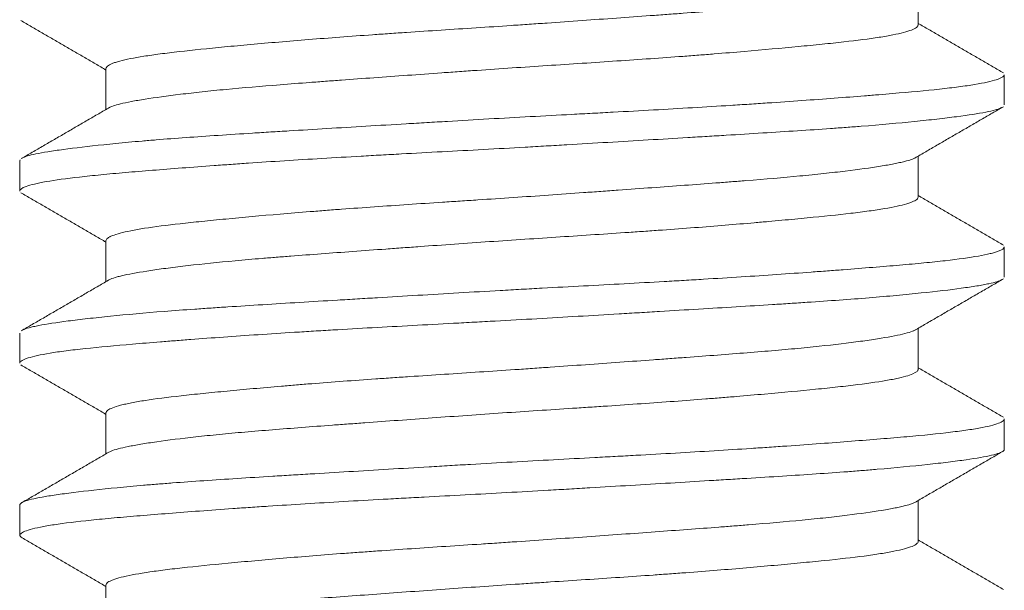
# Model space of a CAD drawing. Header units: millimetres. Extents: x 25 to 1460, y 35 to 806.
# Tile 39 of 46: x 851.77 to 855.77, y 440.36 to 442.68. Entities that reach past the tile are written whole.
import ezdxf

# ---------------------------------------------------------------- set-up
doc = ezdxf.new("R2010")
doc.units = ezdxf.units.MM
doc.layers.add('1', color=7, linetype='Continuous', true_color=0xffffff)

msp = doc.modelspace()

# ---------------------------------------------------------------- linework, layer by layer
at = {"layer": '1', "color": 155, "linetype": 'Continuous', "lineweight": 18}
for p, q in [((855.4177, 442.6561), (855.4177, 442.8228)), ((852.1177, 442.4794), (852.1177, 442.3125)), ((855.7677, 442.3317), (855.7677, 442.4538)), ((855.4177, 441.9558), (855.4177, 442.1228)), ((851.7677, 442.1037), (851.7685, 442.1074)), ((851.7677, 442.1041), (851.7677, 441.9814)), ((852.1177, 441.7794), (852.1177, 441.6125)), ((855.7677, 441.6313), (855.7677, 441.7536)), ((851.7677, 441.4037), (851.7677, 441.2817)), ((855.4177, 441.2563), (855.4177, 441.4228)), ((852.1177, 441.0791), (852.1177, 440.9125)), ((855.7677, 440.9316), (855.7677, 441.0542)), ((855.4177, 440.5558), (855.4177, 440.7228)), ((851.7677, 440.7038), (851.7677, 440.5811)), ((852.1177, 440.3795), (852.1177, 440.2125))]:
    msp.add_line(p, q, dxfattribs=at)
for points, knots in [([(855.4069, 442.8165), (855.403, 442.8143), (855.3981, 442.8121), (855.3878, 442.8083), (855.383, 442.8067), (855.3724, 442.8036), (855.3666, 442.802), (855.3353, 442.7942), (855.3024, 442.7879), (855.2415, 442.7781), (855.2192, 442.7748), (855.1828, 442.7698), (855.1702, 442.7681), (855.1442, 442.7648), (855.1309, 442.7631), (855.0619, 442.7547), (855.0004, 442.748), (854.8986, 442.7383), (854.8631, 442.7351), (854.7888, 442.7288), (854.7505, 442.7257), (854.6326, 442.7163), (854.5499, 442.7101), (854.4411, 442.7021), (854.4191, 442.7004), (854.3746, 442.6972), (854.352, 442.6955), (854.2838, 442.6906), (854.238, 442.6872), (854.0993, 442.6772), (854.0052, 442.6705), (853.8857, 442.6621), (853.8617, 442.6604), (853.8135, 442.6571), (853.7892, 442.6555), (853.7168, 442.6506), (853.6689, 442.6474), (853.526, 442.638), (853.4319, 442.6319), (853.3159, 442.6241), (853.2928, 442.6225), (853.2467, 442.6193), (853.2237, 442.6177), (853.1559, 442.6129), (853.1116, 442.6097), (852.9818, 442.6), (852.899, 442.5933), (852.7809, 442.5832), (852.7424, 442.5798), (852.6687, 442.5732), (852.6335, 442.5699), (852.5323, 442.5602), (852.4708, 442.554), (852.4018, 442.5461), (852.3883, 442.5446), (852.3624, 442.5414), (852.3499, 442.5398), (852.3139, 442.5351), (852.2919, 442.5319), (852.2314, 442.5223), (852.1987, 442.5158), (852.1675, 442.5074), (852.1618, 442.5057), (852.1514, 442.5023), (852.1467, 442.5006), (852.1343, 442.4956), (852.1281, 442.4922), (852.1196, 442.4854), (852.1176, 442.482), (852.1177, 442.4786)], [0, 0, 0, 0, 0.020488, 0.020488, 0.034876, 0.034876, 0.049263, 0.049263, 0.106814, 0.106814, 0.135589, 0.135589, 0.149977, 0.149977, 0.164365, 0.164365, 0.221915, 0.221915, 0.250691, 0.250691, 0.279466, 0.279466, 0.337017, 0.337017, 0.351404, 0.351404, 0.365792, 0.365792, 0.394567, 0.394567, 0.452118, 0.452118, 0.466506, 0.466506, 0.480893, 0.480893, 0.509669, 0.509669, 0.567219, 0.567219, 0.581607, 0.581607, 0.595994, 0.595994, 0.62477, 0.62477, 0.68232, 0.68232, 0.711096, 0.711096, 0.739871, 0.739871, 0.797422, 0.797422, 0.811809, 0.811809, 0.826197, 0.826197, 0.854972, 0.854972, 0.912523, 0.912523, 0.926911, 0.926911, 0.941298, 0.941298, 0.970074, 0.970074, 1, 1, 1, 1]), ([(852.1283, 442.3186), (852.138, 442.3242), (852.1542, 442.3297), (852.1894, 442.3384), (852.204, 442.3415), (852.229, 442.3463), (852.2379, 442.3479), (852.2566, 442.3511), (852.2664, 442.3527), (852.3176, 442.3609), (852.3657, 442.3675), (852.4481, 442.3775), (852.4773, 442.3808), (852.5238, 442.3858), (852.5398, 442.3875), (852.5725, 442.3908), (852.5891, 442.3924), (852.674, 442.4005), (852.7471, 442.4066), (852.8644, 442.4159), (852.9048, 442.4191), (852.9673, 442.4238), (852.9885, 442.4254), (853.0312, 442.4286), (853.0527, 442.4302), (853.1611, 442.4382), (853.2505, 442.4446), (853.3886, 442.4546), (853.4353, 442.458), (853.5064, 442.4631), (853.5303, 442.4648), (853.5778, 442.4681), (853.6016, 442.4698), (853.7204, 442.4781), (853.8155, 442.4845), (853.958, 442.4939), (854.0056, 442.497), (854.1005, 442.5033), (854.1473, 442.5064), (854.2856, 442.5157), (854.375, 442.522), (854.4832, 442.53), (854.5047, 442.5317), (854.5473, 442.535), (854.5684, 442.5366), (854.6311, 442.5416), (854.6715, 442.545), (854.7888, 442.555), (854.8618, 442.5616), (854.9466, 442.5697), (854.9632, 442.5713), (854.9958, 442.5745), (855.0118, 442.5761), (855.0584, 442.5808), (855.0877, 442.584), (855.1701, 442.5933), (855.2181, 442.5994), (855.2693, 442.6074), (855.2791, 442.609), (855.2977, 442.6123), (855.3066, 442.6139), (855.3316, 442.6188), (855.3462, 442.6221), (855.384, 442.6321), (855.4012, 442.6388), (855.4126, 442.6472), (855.4143, 442.6488), (855.4168, 442.6522), (855.4175, 442.6538), (855.4177, 442.6555), (855.4177, 442.6556), (855.4177, 442.6557)], [0, 0, 0, 0, 0.051471, 0.051471, 0.080193, 0.080193, 0.094554, 0.094554, 0.108915, 0.108915, 0.16636, 0.16636, 0.195083, 0.195083, 0.209444, 0.209444, 0.223805, 0.223805, 0.28125, 0.28125, 0.309972, 0.309972, 0.324334, 0.324334, 0.338695, 0.338695, 0.39614, 0.39614, 0.424862, 0.424862, 0.439223, 0.439223, 0.453585, 0.453585, 0.511029, 0.511029, 0.539752, 0.539752, 0.568474, 0.568474, 0.625919, 0.625919, 0.64028, 0.64028, 0.654642, 0.654642, 0.683364, 0.683364, 0.740809, 0.740809, 0.75517, 0.75517, 0.769531, 0.769531, 0.798254, 0.798254, 0.855699, 0.855699, 0.87006, 0.87006, 0.884421, 0.884421, 0.913143, 0.913143, 0.970588, 0.970588, 0.984949, 0.984949, 0.999311, 0.999311, 1, 1, 1, 1]), ([(851.7776, 442.115), (851.7879, 442.1206), (851.8061, 442.126), (851.8462, 442.1345), (851.8627, 442.1375), (851.891, 442.1421), (851.901, 442.1437), (851.9222, 442.1468), (851.9333, 442.1484), (851.9914, 442.1563), (852.0461, 442.1627), (852.1403, 442.1725), (852.1737, 442.1758), (852.227, 442.1807), (852.2453, 442.1824), (852.2827, 442.1856), (852.3019, 442.1873), (852.3994, 442.1952), (852.4836, 442.2012), (852.6189, 442.2102), (852.6655, 442.2132), (852.7377, 442.2178), (852.7623, 442.2193), (852.8118, 442.2224), (852.8368, 442.2239), (852.9627, 442.2316), (853.0668, 442.2379), (853.2278, 442.2476), (853.2823, 442.2508), (853.3653, 442.2558), (853.3932, 442.2574), (853.4492, 442.2608), (853.4771, 442.2624), (853.6171, 442.2707), (853.7293, 442.2771), (853.8978, 442.2864), (853.954, 442.2894), (854.0384, 442.2939), (854.0666, 442.2954), (854.1227, 442.2984), (854.1505, 442.2999), (854.2888, 442.3074), (854.3964, 442.3134), (854.5532, 442.3227), (854.6048, 442.3258), (854.681, 442.3306), (854.7062, 442.3322), (854.756, 442.3355), (854.7805, 442.3371), (854.9013, 442.3453), (854.992, 442.3518), (855.1195, 442.3615), (855.1605, 442.3647), (855.2198, 442.3694), (855.2393, 442.371), (855.2772, 442.3741), (855.2956, 442.3756), (855.3852, 442.3832), (855.4489, 442.3891), (855.5325, 442.3982), (855.5584, 442.4013), (855.5941, 442.4059), (855.6056, 442.4075), (855.6272, 442.4107), (855.6375, 442.4123), (855.6858, 442.4203), (855.7151, 442.4268), (855.7454, 442.4367), (855.7531, 442.44), (855.7613, 442.4449), (855.7634, 442.4466), (855.7664, 442.4498), (855.7673, 442.4514), (855.7677, 442.4532), (855.7677, 442.4534), (855.7677, 442.4536)], [0, 0, 0, 0, 0.051248, 0.051248, 0.0791, 0.0791, 0.093026, 0.093026, 0.106952, 0.106952, 0.162656, 0.162656, 0.190508, 0.190508, 0.204434, 0.204434, 0.21836, 0.21836, 0.274064, 0.274064, 0.301916, 0.301916, 0.315842, 0.315842, 0.329768, 0.329768, 0.385472, 0.385472, 0.413324, 0.413324, 0.42725, 0.42725, 0.441176, 0.441176, 0.496881, 0.496881, 0.524733, 0.524733, 0.538659, 0.538659, 0.552585, 0.552585, 0.608289, 0.608289, 0.636141, 0.636141, 0.650067, 0.650067, 0.663993, 0.663993, 0.719697, 0.719697, 0.747549, 0.747549, 0.761475, 0.761475, 0.775401, 0.775401, 0.831105, 0.831105, 0.858957, 0.858957, 0.872883, 0.872883, 0.886809, 0.886809, 0.942513, 0.942513, 0.970365, 0.970365, 0.984291, 0.984291, 0.998217, 0.998217, 1, 1, 1, 1]), ([(855.7584, 442.3206), (855.7578, 442.3202), (855.7572, 442.3199), (855.7536, 442.318), (855.75, 442.3165), (855.7416, 442.3135), (855.7368, 442.312), (855.7206, 442.3075), (855.7075, 442.3045), (855.6616, 442.2955), (855.6221, 442.2894), (855.5615, 442.2815), (855.5488, 442.2799), (855.5222, 442.2766), (855.5084, 442.275), (855.4654, 442.2701), (855.4348, 442.2668), (855.3376, 442.257), (855.2655, 442.2505), (855.166, 442.2426), (855.1457, 442.241), (855.104, 442.2379), (855.0826, 442.2364), (855.0177, 442.2318), (854.9731, 442.2288), (854.8356, 442.2198), (854.739, 442.2138), (854.6119, 442.2061), (854.5862, 442.2045), (854.5341, 442.2014), (854.5077, 442.1998), (854.4282, 442.195), (854.3746, 442.1918), (854.2125, 442.182), (854.1024, 442.1754), (853.9622, 442.1672), (853.934, 442.1656), (853.8774, 442.1623), (853.849, 442.1607), (853.7639, 442.1558), (853.7075, 442.1527), (853.539, 442.1436), (853.4279, 442.1377), (853.2904, 442.1302), (853.2629, 442.1287), (853.2082, 442.1257), (853.1809, 442.1241), (853.0999, 442.1196), (853.047, 442.1165), (852.8914, 442.1071), (852.7918, 442.1007), (852.6727, 442.0926), (852.6491, 442.0909), (852.6025, 442.0876), (852.5795, 442.086), (852.5117, 442.081), (852.4683, 442.0778), (852.3432, 442.0681), (852.2665, 442.062), (852.1792, 442.0545), (852.1621, 442.053), (852.1289, 442.05), (852.1127, 442.0484), (852.066, 442.0439), (852.037, 442.0409), (851.9565, 442.0317), (851.9114, 442.0255), (851.8658, 442.0175), (851.8572, 442.0159), (851.8412, 442.0126), (851.8337, 442.011), (851.8132, 442.006), (851.8019, 442.0027), (851.7759, 441.9931), (851.7674, 441.9868), (851.7677, 441.9808)], [0, 0, 0, 0, 0.003108, 0.003108, 0.016985, 0.016985, 0.030861, 0.030861, 0.058615, 0.058615, 0.114121, 0.114121, 0.127997, 0.127997, 0.141874, 0.141874, 0.169627, 0.169627, 0.225133, 0.225133, 0.23901, 0.23901, 0.252886, 0.252886, 0.280639, 0.280639, 0.336146, 0.336146, 0.350022, 0.350022, 0.363899, 0.363899, 0.391652, 0.391652, 0.447158, 0.447158, 0.461035, 0.461035, 0.474911, 0.474911, 0.502664, 0.502664, 0.558171, 0.558171, 0.572047, 0.572047, 0.585924, 0.585924, 0.613677, 0.613677, 0.669183, 0.669183, 0.68306, 0.68306, 0.696936, 0.696936, 0.724689, 0.724689, 0.780195, 0.780195, 0.794072, 0.794072, 0.807948, 0.807948, 0.835702, 0.835702, 0.891208, 0.891208, 0.905084, 0.905084, 0.918961, 0.918961, 0.946714, 0.946714, 1, 1, 1, 1]), ([(855.4076, 442.1169), (855.3986, 442.1116), (855.3835, 442.1063), (855.3563, 442.0994), (855.3496, 442.0978), (855.3352, 442.0947), (855.3275, 442.0931), (855.3028, 442.0883), (855.2845, 442.085), (855.224, 442.0753), (855.1764, 442.0687), (855.1079, 442.0603), (855.0937, 442.0586), (855.0644, 442.0552), (855.0493, 442.0535), (855.0029, 442.0485), (854.9705, 442.0452), (854.8692, 442.0355), (854.7962, 442.0293), (854.698, 442.0215), (854.678, 442.0199), (854.6373, 442.0168), (854.6166, 442.0152), (854.5541, 442.0104), (854.5116, 442.0073), (854.3818, 441.9977), (854.2921, 441.9912), (854.1761, 441.9828), (854.1526, 441.9811), (854.1054, 441.9777), (854.0817, 441.976), (854.0107, 441.9709), (853.9632, 441.9676), (853.8205, 441.9575), (853.7249, 441.9511), (853.6049, 441.9432), (853.5808, 441.9416), (853.5329, 441.9385), (853.509, 441.9369), (853.438, 441.9322), (853.3912, 441.9291), (853.2527, 441.9198), (853.1627, 441.9135), (853.0533, 441.9053), (853.0315, 441.9037), (852.9886, 441.9004), (852.9675, 441.8987), (852.905, 441.8937), (852.8646, 441.8904), (852.7471, 441.8804), (852.6735, 441.8737), (852.5878, 441.8655), (852.571, 441.8639), (852.5383, 441.8606), (852.5224, 441.8591), (852.476, 441.8543), (852.4468, 441.8512), (852.3642, 441.8419), (852.316, 441.8357), (852.2542, 441.826), (852.2356, 441.8227), (852.2025, 441.8162), (852.1735, 441.8096), (852.1472, 441.8012), (852.1359, 441.7961), (852.1295, 441.7927), (852.1267, 441.791), (852.12, 441.7858), (852.1177, 441.7824), (852.1177, 441.779)], [0, 0, 0, 0, 0.049263, 0.049263, 0.063651, 0.063651, 0.078039, 0.078039, 0.106814, 0.106814, 0.164365, 0.164365, 0.178752, 0.178752, 0.19314, 0.19314, 0.221915, 0.221915, 0.279466, 0.279466, 0.293854, 0.293854, 0.308241, 0.308241, 0.337017, 0.337017, 0.394567, 0.394567, 0.408955, 0.408955, 0.423343, 0.423343, 0.452118, 0.452118, 0.509669, 0.509669, 0.524056, 0.524056, 0.538444, 0.538444, 0.567219, 0.567219, 0.62477, 0.62477, 0.639157, 0.639157, 0.653545, 0.653545, 0.68232, 0.68232, 0.739871, 0.739871, 0.754259, 0.754259, 0.768646, 0.768646, 0.797422, 0.797422, 0.854972, 0.854972, 0.883748, 0.883748, 0.912523, 0.941298, 0.955686, 0.955686, 0.970074, 0.970074, 1, 1, 1, 1]), ([(852.1289, 441.619), (852.1295, 441.6193), (852.1302, 441.6197), (852.1368, 441.6231), (852.1449, 441.6262), (852.16, 441.6309), (852.1656, 441.6324), (852.1779, 441.6356), (852.1845, 441.6371), (852.2199, 441.645), (852.2558, 441.6513), (852.3209, 441.6611), (852.3445, 441.6644), (852.3827, 441.6694), (852.396, 441.6711), (852.4233, 441.6745), (852.4374, 441.6762), (852.5095, 441.6845), (852.5732, 441.6911), (852.6777, 441.7006), (852.7141, 441.7038), (852.7709, 441.7085), (852.7902, 441.71), (852.8294, 441.7132), (852.8492, 441.7147), (852.9493, 441.7225), (853.0333, 441.7288), (853.1648, 441.7384), (853.2096, 441.7417), (853.2782, 441.7466), (853.3013, 441.7483), (853.3475, 441.7517), (853.3706, 441.7533), (853.4868, 441.7617), (853.5809, 441.7684), (853.7237, 441.7783), (853.7716, 441.7816), (853.868, 441.788), (853.9158, 441.7911), (854.0579, 441.8005), (854.151, 441.8065), (854.2653, 441.8144), (854.288, 441.8159), (854.3333, 441.8191), (854.3559, 441.8207), (854.423, 441.8255), (854.4666, 441.8288), (854.5944, 441.8385), (854.6753, 441.8452), (854.7711, 441.8535), (854.79, 441.8552), (854.8272, 441.8585), (854.8456, 441.8602), (854.8995, 441.8652), (854.9339, 441.8685), (855.032, 441.878), (855.0912, 441.8841), (855.1571, 441.8919), (855.1699, 441.8935), (855.1947, 441.8966), (855.2066, 441.8982), (855.241, 441.903), (855.2619, 441.9062), (855.3189, 441.9158), (855.3491, 441.9223), (855.3772, 441.9307), (855.3823, 441.9324), (855.3916, 441.9358), (855.3957, 441.9375), (855.4064, 441.9425), (855.4115, 441.9459), (855.4166, 441.9515), (855.4177, 441.9538), (855.4177, 441.956)], [0, 0, 0, 0, 0.003217, 0.003217, 0.031939, 0.031939, 0.046301, 0.046301, 0.060662, 0.060662, 0.118107, 0.118107, 0.146829, 0.146829, 0.16119, 0.16119, 0.175551, 0.175551, 0.232996, 0.232996, 0.261719, 0.261719, 0.27608, 0.27608, 0.290441, 0.290441, 0.347886, 0.347886, 0.376608, 0.376608, 0.39097, 0.39097, 0.405331, 0.405331, 0.462776, 0.462776, 0.491498, 0.491498, 0.520221, 0.520221, 0.577665, 0.577665, 0.592027, 0.592027, 0.606388, 0.606388, 0.63511, 0.63511, 0.692555, 0.692555, 0.706916, 0.706916, 0.721278, 0.721278, 0.75, 0.75, 0.807445, 0.807445, 0.821806, 0.821806, 0.836167, 0.836167, 0.86489, 0.86489, 0.922335, 0.922335, 0.936696, 0.936696, 0.951057, 0.951057, 0.979779, 0.979779, 1, 1, 1, 1]), ([(851.7781, 441.4153), (851.7786, 441.4156), (851.7791, 441.4158), (851.7857, 441.4191), (851.7941, 441.422), (851.8104, 441.4265), (851.8165, 441.428), (851.8298, 441.4311), (851.837, 441.4326), (851.8759, 441.4401), (851.9158, 441.4463), (851.9887, 441.4557), (852.0152, 441.459), (852.0582, 441.4638), (852.0731, 441.4655), (852.1041, 441.4688), (852.12, 441.4704), (852.2018, 441.4786), (852.2743, 441.4852), (852.3935, 441.4946), (852.4349, 441.4976), (852.4998, 441.5022), (852.5219, 441.5037), (852.567, 441.5068), (852.5898, 441.5083), (852.7052, 441.5158), (852.8021, 441.5218), (852.9541, 441.5311), (853.0059, 441.5342), (853.0853, 441.539), (853.112, 441.5406), (853.1661, 441.5438), (853.1932, 441.5455), (853.3291, 441.5536), (853.4394, 441.5602), (853.6069, 441.5701), (853.6631, 441.5733), (853.748, 441.5781), (853.7764, 441.5797), (853.8333, 441.5828), (853.8616, 441.5844), (854.0028, 441.5921), (854.1139, 441.5979), (854.2781, 441.6069), (854.3323, 441.6099), (854.4131, 441.6145), (854.4399, 441.616), (854.4932, 441.6191), (854.5196, 441.6207), (854.6498, 441.6285), (854.7492, 441.6349), (854.8913, 441.6447), (854.9375, 441.6479), (855.0049, 441.6529), (855.0271, 441.6545), (855.0708, 441.6578), (855.0922, 441.6594), (855.1968, 441.6675), (855.2732, 441.6736), (855.3771, 441.6826), (855.41, 441.6856), (855.4565, 441.6901), (855.4715, 441.6917), (855.5007, 441.6947), (855.5146, 441.6962), (855.5817, 441.7039), (855.6265, 441.7101), (855.6804, 441.7197), (855.6962, 441.723), (855.7165, 441.7279), (855.7227, 441.7296), (855.734, 441.7329), (855.739, 441.7346), (855.7594, 441.7422), (855.7675, 441.7482), (855.7677, 441.7539)], [0, 0, 0, 0, 0.002228, 0.002228, 0.03008, 0.03008, 0.044006, 0.044006, 0.057932, 0.057932, 0.113636, 0.113636, 0.141488, 0.141488, 0.155414, 0.155414, 0.16934, 0.16934, 0.225045, 0.225045, 0.252897, 0.252897, 0.266823, 0.266823, 0.280749, 0.280749, 0.336453, 0.336453, 0.364305, 0.364305, 0.378231, 0.378231, 0.392157, 0.392157, 0.447861, 0.447861, 0.475713, 0.475713, 0.489639, 0.489639, 0.503565, 0.503565, 0.559269, 0.559269, 0.587121, 0.587121, 0.601047, 0.601047, 0.614973, 0.614973, 0.670677, 0.670677, 0.698529, 0.698529, 0.712455, 0.712455, 0.726381, 0.726381, 0.782086, 0.782086, 0.809938, 0.809938, 0.823864, 0.823864, 0.83779, 0.83779, 0.893494, 0.893494, 0.921346, 0.921346, 0.935272, 0.935272, 0.949198, 0.949198, 1, 1, 1, 1]), ([(855.7579, 441.6203), (855.7479, 441.6149), (855.7302, 441.6095), (855.6978, 441.6026), (855.6902, 441.6011), (855.6737, 441.598), (855.6649, 441.5965), (855.6368, 441.5919), (855.6159, 441.5888), (855.547, 441.5793), (855.4926, 441.5729), (855.4141, 441.5647), (855.3978, 441.5631), (855.3643, 441.5598), (855.3469, 441.5581), (855.2938, 441.5532), (855.2567, 441.5499), (855.1406, 441.5404), (855.0567, 441.5344), (854.9437, 441.5269), (854.9207, 441.5254), (854.8738, 441.5223), (854.8499, 441.5208), (854.7778, 441.5163), (854.7287, 441.5132), (854.5785, 441.504), (854.4746, 441.4978), (854.3399, 441.4897), (854.3127, 441.488), (854.2578, 441.4847), (854.2302, 441.4831), (854.1472, 441.4781), (854.0917, 441.4748), (853.9246, 441.465), (853.8125, 441.4585), (853.6713, 441.4508), (853.643, 441.4492), (853.5864, 441.4462), (853.558, 441.4446), (853.4736, 441.4401), (853.418, 441.4371), (853.2528, 441.4282), (853.1451, 441.4222), (853.0136, 441.4145), (852.9874, 441.4129), (852.9354, 441.4097), (852.9096, 441.4081), (852.8333, 441.4033), (852.7839, 441.4001), (852.6394, 441.3904), (852.5485, 441.3838), (852.4414, 441.3757), (852.4203, 441.3741), (852.3789, 441.3709), (852.3585, 441.3693), (852.2991, 441.3645), (852.2614, 441.3615), (852.154, 441.3524), (852.09, 441.3465), (852.0196, 441.3389), (852.006, 441.3374), (851.9798, 441.3343), (851.9672, 441.3327), (851.9313, 441.3281), (851.9097, 441.3249), (851.8516, 441.3154), (851.8218, 441.3089), (851.7961, 441.3006), (851.7915, 441.2989), (851.7835, 441.2956), (851.7801, 441.2939), (851.7718, 441.289), (851.7687, 441.2858), (851.7678, 441.2821), (851.7677, 441.2816), (851.7677, 441.2811)], [0, 0, 0, 0, 0.050267, 0.050267, 0.064168, 0.064168, 0.078069, 0.078069, 0.105872, 0.105872, 0.161477, 0.161477, 0.175378, 0.175378, 0.189279, 0.189279, 0.217082, 0.217082, 0.272687, 0.272687, 0.286588, 0.286588, 0.300489, 0.300489, 0.328292, 0.328292, 0.383897, 0.383897, 0.397798, 0.397798, 0.411699, 0.411699, 0.439502, 0.439502, 0.495107, 0.495107, 0.509008, 0.509008, 0.522909, 0.522909, 0.550712, 0.550712, 0.606317, 0.606317, 0.620218, 0.620218, 0.634119, 0.634119, 0.661922, 0.661922, 0.717527, 0.717527, 0.731428, 0.731428, 0.745329, 0.745329, 0.773132, 0.773132, 0.828737, 0.828737, 0.842638, 0.842638, 0.856539, 0.856539, 0.884342, 0.884342, 0.939947, 0.939947, 0.953848, 0.953848, 0.967749, 0.967749, 0.995552, 0.995552, 1, 1, 1, 1]), ([(855.4074, 441.4168), (855.4066, 441.4163), (855.4058, 441.4159), (855.4019, 441.4138), (855.3983, 441.4123), (855.3862, 441.4076), (855.3761, 441.4045), (855.3397, 441.3951), (855.3077, 441.3888), (855.2576, 441.3807), (855.247, 441.379), (855.225, 441.3757), (855.2135, 441.3741), (855.1777, 441.3691), (855.1522, 441.3657), (855.0707, 441.3557), (855.0098, 441.349), (854.9253, 441.3408), (854.9079, 441.3392), (854.8724, 441.336), (854.8544, 441.3344), (854.7994, 441.3297), (854.7616, 441.3266), (854.6448, 441.3172), (854.5623, 441.311), (854.4534, 441.303), (854.4313, 441.3013), (854.3868, 441.2981), (854.3644, 441.2964), (854.2969, 441.2915), (854.2513, 441.2882), (854.1132, 441.2782), (854.0192, 441.2715), (853.899, 441.263), (853.8748, 441.2614), (853.8266, 441.258), (853.8026, 441.2564), (853.7307, 441.2515), (853.6829, 441.2483), (853.5401, 441.2389), (853.4457, 441.2328), (853.3286, 441.2249), (853.3053, 441.2233), (853.2593, 441.2202), (853.2365, 441.2186), (853.1688, 441.2138), (853.0803, 441.2074), (852.9739, 441.1993), (852.9121, 441.1943), (852.8713, 441.1909), (852.8511, 441.1892), (852.7515, 441.1808), (852.6778, 441.1741), (852.5758, 441.1643), (852.5269, 441.1596), (852.4813, 441.1549), (852.4517, 441.1517), (852.4372, 441.1501), (852.3672, 441.1423), (852.3188, 441.1361), (852.2572, 441.1265), (852.2292, 441.1217), (852.2055, 441.1167), (852.1906, 441.1134), (852.1836, 441.1117), (852.1516, 441.1033), (852.1343, 441.0965), (852.1207, 441.0865), (852.1182, 441.0832), (852.1177, 441.0796), (852.1177, 441.0793), (852.1177, 441.0789)], [0, 0, 0, 0, 0.004259, 0.004259, 0.018646, 0.018646, 0.047422, 0.047422, 0.104972, 0.104972, 0.11936, 0.11936, 0.133748, 0.133748, 0.162523, 0.162523, 0.220074, 0.220074, 0.234461, 0.234461, 0.248849, 0.248849, 0.277624, 0.277624, 0.335175, 0.335175, 0.349563, 0.349563, 0.36395, 0.36395, 0.392726, 0.392726, 0.450276, 0.450276, 0.464664, 0.464664, 0.479052, 0.479052, 0.507827, 0.507827, 0.565378, 0.565378, 0.579765, 0.579765, 0.594153, 0.594153, 0.622928, 0.651703, 0.666091, 0.666091, 0.680479, 0.680479, 0.738029, 0.738029, 0.766805, 0.781192, 0.781192, 0.79558, 0.79558, 0.853131, 0.853131, 0.881906, 0.896294, 0.896294, 0.910681, 0.910681, 0.968232, 0.968232, 0.997007, 0.997007, 1, 1, 1, 1]), ([(852.1286, 440.9188), (852.1313, 440.9204), (852.1346, 440.9219), (852.1534, 440.9297), (852.1765, 440.9358), (852.2229, 440.9452), (852.2404, 440.9484), (852.2696, 440.9533), (852.2799, 440.9549), (852.3013, 440.9582), (852.3124, 440.9598), (852.3703, 440.9681), (852.4234, 440.9748), (852.5131, 440.9847), (852.5446, 440.988), (852.5946, 440.9929), (852.6117, 440.9946), (852.6464, 440.9978), (852.6641, 440.9994), (852.7541, 441.0073), (852.8309, 441.0134), (852.9531, 441.0227), (852.9951, 441.0259), (853.0598, 441.0307), (853.0817, 441.0323), (853.1256, 441.0355), (853.1477, 441.0371), (853.2589, 441.0453), (853.3502, 441.0519), (853.4904, 441.0619), (853.5377, 441.0653), (853.6335, 441.072), (853.6813, 441.0754), (853.8244, 441.0852), (853.9193, 441.0914), (854.0372, 441.0991), (854.0608, 441.1006), (854.1079, 441.1038), (854.1314, 441.1053), (854.2017, 441.11), (854.2476, 441.1131), (854.3832, 441.1226), (854.4704, 441.1289), (854.5753, 441.1372), (854.5961, 441.1388), (854.6373, 441.1422), (854.6577, 441.1438), (854.7179, 441.1489), (854.7565, 441.1522), (854.8684, 441.1622), (854.9375, 441.1687), (855.0169, 441.1766), (855.0324, 441.1782), (855.0628, 441.1813), (855.0776, 441.1829), (855.1206, 441.1876), (855.1474, 441.1907), (855.2223, 441.2), (855.2651, 441.2063), (855.3094, 441.2144), (855.3178, 441.2161), (855.3336, 441.2194), (855.3411, 441.221), (855.3618, 441.226), (855.3735, 441.2294), (855.4025, 441.2394), (855.4138, 441.2461), (855.4174, 441.2537), (855.4177, 441.2548), (855.4177, 441.2558)], [0, 0, 0, 0, 0.014246, 0.014246, 0.071691, 0.071691, 0.100414, 0.100414, 0.114775, 0.114775, 0.129136, 0.129136, 0.186581, 0.186581, 0.215303, 0.215303, 0.229665, 0.229665, 0.244026, 0.244026, 0.301471, 0.301471, 0.330193, 0.330193, 0.344554, 0.344554, 0.358915, 0.358915, 0.41636, 0.41636, 0.445083, 0.445083, 0.473805, 0.473805, 0.53125, 0.53125, 0.545611, 0.545611, 0.559972, 0.559972, 0.588695, 0.588695, 0.64614, 0.64614, 0.660501, 0.660501, 0.674862, 0.674862, 0.703585, 0.703585, 0.761029, 0.761029, 0.775391, 0.775391, 0.789752, 0.789752, 0.818474, 0.818474, 0.875919, 0.875919, 0.89028, 0.89028, 0.904642, 0.904642, 0.933364, 0.933364, 0.990809, 0.990809, 1, 1, 1, 1]), ([(851.7677, 440.7039), (851.7676, 440.7058), (851.7684, 440.7076), (851.7714, 440.711), (851.7733, 440.7125), (851.7784, 440.7156), (851.7816, 440.7171), (851.8004, 440.7246), (851.8247, 440.7305), (851.8748, 440.7396), (851.8937, 440.7427), (851.9257, 440.7473), (851.9369, 440.7489), (851.9605, 440.7521), (851.9729, 440.7537), (852.0372, 440.7617), (852.0965, 440.7682), (852.1971, 440.778), (852.2326, 440.7813), (852.2888, 440.7862), (852.308, 440.7878), (852.3475, 440.791), (852.3677, 440.7926), (852.4702, 440.8004), (852.5579, 440.8063), (852.6977, 440.8153), (852.7456, 440.8183), (852.8197, 440.8229), (852.8448, 440.8244), (852.8956, 440.8275), (852.9213, 440.8291), (853.0504, 440.8369), (853.1564, 440.8433), (853.3195, 440.8531), (853.3745, 440.8563), (853.4581, 440.8613), (853.4861, 440.863), (853.5425, 440.8663), (853.5708, 440.8679), (853.7118, 440.8761), (853.8242, 440.8824), (853.9921, 440.8914), (854.048, 440.8944), (854.1316, 440.8989), (854.1594, 440.9004), (854.215, 440.9034), (854.2427, 440.9049), (854.3797, 440.9125), (854.4857, 440.9186), (854.6394, 440.928), (854.6897, 440.9312), (854.7638, 440.936), (854.7883, 440.9376), (854.8368, 440.9409), (854.8607, 440.9426), (854.9781, 440.9508), (855.0657, 440.9573), (855.1877, 440.9669), (855.2268, 440.97), (855.2831, 440.9746), (855.3014, 440.9761), (855.3373, 440.9791), (855.3548, 440.9807), (855.4393, 440.9882), (855.4986, 440.9942), (855.5751, 441.0034), (855.5985, 441.0065), (855.6305, 441.0112), (855.6407, 441.0128), (855.6599, 441.016), (855.6689, 441.0177), (855.711, 441.0258), (855.7351, 441.0324), (855.7575, 441.0422), (855.7626, 441.0455), (855.7667, 441.0503), (855.7675, 441.0519), (855.7677, 441.0536), (855.7677, 441.0537), (855.7677, 441.0537)], [0, 0, 0, 0, 0.016164, 0.016164, 0.029634, 0.029634, 0.043103, 0.043103, 0.096983, 0.096983, 0.123922, 0.123922, 0.137392, 0.137392, 0.150862, 0.150862, 0.204741, 0.204741, 0.231681, 0.231681, 0.245151, 0.245151, 0.258621, 0.258621, 0.3125, 0.3125, 0.33944, 0.33944, 0.352909, 0.352909, 0.366379, 0.366379, 0.420259, 0.420259, 0.447198, 0.447198, 0.460668, 0.460668, 0.474138, 0.474138, 0.528017, 0.528017, 0.554957, 0.554957, 0.568427, 0.568427, 0.581897, 0.581897, 0.635776, 0.635776, 0.662716, 0.662716, 0.676185, 0.676185, 0.689655, 0.689655, 0.743534, 0.743534, 0.770474, 0.770474, 0.783944, 0.783944, 0.797414, 0.797414, 0.851293, 0.851293, 0.878233, 0.878233, 0.891703, 0.891703, 0.905172, 0.905172, 0.959052, 0.959052, 0.985991, 0.985991, 0.999461, 0.999461, 1, 1, 1, 1]), ([(855.7677, 440.9307), (855.7676, 440.9287), (855.7665, 440.9266), (855.7626, 440.9231), (855.7604, 440.9216), (855.7546, 440.9185), (855.7511, 440.917), (855.739, 440.9125), (855.7285, 440.9095), (855.6904, 440.9006), (855.6558, 440.8946), (855.6012, 440.8867), (855.5897, 440.8852), (855.5654, 440.882), (855.5528, 440.8804), (855.5134, 440.8755), (855.4852, 440.8723), (855.3947, 440.8625), (855.3267, 440.856), (855.2319, 440.8479), (855.2124, 440.8463), (855.1725, 440.8431), (855.1521, 440.8415), (855.09, 440.8369), (855.0472, 440.8338), (854.9146, 440.8248), (854.8207, 440.8189), (854.6964, 440.8112), (854.6712, 440.8097), (854.6201, 440.8066), (854.5943, 440.805), (854.5165, 440.8003), (854.464, 440.7971), (854.3044, 440.7875), (854.1954, 440.781), (854.0558, 440.7727), (854.0277, 440.7711), (853.9712, 440.7677), (853.9429, 440.7661), (853.8582, 440.7612), (853.8019, 440.758), (853.6334, 440.7486), (853.5216, 440.7427), (853.3824, 440.7352), (853.3546, 440.7337), (853.2991, 440.7307), (853.2715, 440.7292), (853.1896, 440.7247), (853.1359, 440.7216), (852.9775, 440.7124), (852.8756, 440.7061), (852.7527, 440.698), (852.7284, 440.6964), (852.6802, 440.6931), (852.6565, 440.6915), (852.5866, 440.6865), (852.5416, 440.6832), (852.4114, 440.6735), (852.3309, 440.6672), (852.2382, 440.6595), (852.2201, 440.658), (852.1846, 440.655), (852.1674, 440.6535), (852.1175, 440.6489), (852.0863, 440.6459), (851.999, 440.6369), (851.949, 440.6308), (851.8971, 440.6229), (851.8872, 440.6213), (851.8686, 440.618), (851.8599, 440.6164), (851.8355, 440.6115), (851.8217, 440.6082), (851.7872, 440.5984), (851.7734, 440.5918), (851.767, 440.5821), (851.7673, 440.5789), (851.7715, 440.5741), (851.7737, 440.5725), (851.7766, 440.5708)], [0, 0, 0, 0, 0.017169, 0.017169, 0.030255, 0.030255, 0.043342, 0.043342, 0.069514, 0.069514, 0.121859, 0.121859, 0.134946, 0.134946, 0.148032, 0.148032, 0.174204, 0.174204, 0.226549, 0.226549, 0.239636, 0.239636, 0.252722, 0.252722, 0.278894, 0.278894, 0.33124, 0.33124, 0.344326, 0.344326, 0.357412, 0.357412, 0.383585, 0.383585, 0.43593, 0.43593, 0.449016, 0.449016, 0.462102, 0.462102, 0.488275, 0.488275, 0.54062, 0.54062, 0.553706, 0.553706, 0.566792, 0.566792, 0.592965, 0.592965, 0.64531, 0.64531, 0.658396, 0.658396, 0.671482, 0.671482, 0.697655, 0.697655, 0.75, 0.75, 0.763086, 0.763086, 0.776173, 0.776173, 0.802345, 0.802345, 0.85469, 0.85469, 0.867776, 0.867776, 0.880863, 0.880863, 0.907035, 0.907035, 0.95938, 0.95938, 0.985553, 0.985553, 1, 1, 1, 1]), ([(855.4071, 440.7166), (855.3986, 440.7117), (855.3849, 440.7068), (855.3599, 440.7003), (855.3533, 440.6987), (855.3393, 440.6955), (855.3317, 440.6939), (855.3078, 440.6892), (855.2899, 440.686), (855.2307, 440.6763), (855.1838, 440.6697), (855.1156, 440.6612), (855.1015, 440.6595), (855.0725, 440.6562), (855.0577, 440.6545), (855.012, 440.6495), (854.98, 440.6462), (854.8798, 440.6364), (854.8072, 440.6302), (854.7089, 440.6223), (854.6889, 440.6208), (854.6486, 440.6176), (854.6282, 440.6161), (854.5663, 440.6113), (854.5241, 440.6082), (854.395, 440.5986), (854.3053, 440.5921), (854.1188, 440.5786), (854.0247, 440.5719), (853.8822, 440.5619), (853.8345, 440.5585), (853.7626, 440.5537), (853.7385, 440.552), (853.6904, 440.5488), (853.6662, 440.5472), (853.5457, 440.5393), (853.4513, 440.5332), (853.3125, 440.5238), (853.2438, 440.5191), (853.1762, 440.5143), (853.1314, 440.5111), (853.1091, 440.5095), (852.9992, 440.5013), (852.9159, 440.4947), (852.7976, 440.4847), (852.7402, 440.4797), (852.6853, 440.4746), (852.6492, 440.4713), (852.6316, 440.4697), (852.5454, 440.4615), (852.4832, 440.4553), (852.3996, 440.4459), (852.3734, 440.4428), (852.3242, 440.4365), (852.3013, 440.4333), (852.2388, 440.4237), (852.2051, 440.4172), (852.1663, 440.4072), (852.1554, 440.4038), (852.1419, 440.3988), (852.138, 440.3971), (852.1311, 440.3937), (852.1282, 440.392), (852.1203, 440.3864), (852.1176, 440.3825), (852.1177, 440.3787)], [0, 0, 0, 0, 0.04558, 0.04558, 0.059968, 0.059968, 0.074355, 0.074355, 0.103131, 0.103131, 0.160681, 0.160681, 0.175069, 0.175069, 0.189457, 0.189457, 0.218232, 0.218232, 0.275783, 0.275783, 0.29017, 0.29017, 0.304558, 0.304558, 0.333333, 0.333333, 0.390884, 0.390884, 0.448435, 0.448435, 0.47721, 0.47721, 0.491598, 0.491598, 0.505985, 0.505985, 0.563536, 0.563536, 0.592311, 0.606699, 0.606699, 0.621087, 0.621087, 0.678637, 0.678637, 0.707413, 0.7218, 0.7218, 0.736188, 0.736188, 0.793738, 0.793738, 0.822514, 0.822514, 0.851289, 0.851289, 0.90884, 0.90884, 0.937615, 0.937615, 0.952003, 0.952003, 0.96639, 0.96639, 1, 1, 1, 1]), ([(852.1282, 440.2186), (852.133, 440.2214), (852.1393, 440.2241), (852.1561, 440.2298), (852.1671, 440.2329), (852.1867, 440.2376), (852.1937, 440.2392), (852.2089, 440.2424), (852.2169, 440.244), (852.2594, 440.252), (852.3008, 440.2584), (852.3737, 440.2683), (852.3999, 440.2717), (852.442, 440.2767), (852.4565, 440.2784), (852.4862, 440.2817), (852.5014, 440.2834), (852.5793, 440.2917), (852.6474, 440.2981), (852.7579, 440.3074), (852.7961, 440.3105), (852.8557, 440.3152), (852.8759, 440.3168), (852.9166, 440.3199), (852.9372, 440.3215), (853.0412, 440.3294), (853.1278, 440.3357), (853.2626, 440.3455), (853.3084, 440.3488), (853.4017, 440.3556), (853.4486, 440.3589), (853.5898, 440.369), (853.6845, 440.3757), (853.8038, 440.3837), (853.8277, 440.3853), (853.8756, 440.3885), (853.8996, 440.3901), (853.9715, 440.3948), (854.019, 440.3979), (854.1596, 440.4072), (854.2513, 440.4133), (854.3633, 440.4212), (854.3855, 440.4228), (854.4298, 440.4261), (854.4518, 440.4277), (854.517, 440.4326), (854.5593, 440.4359), (854.6827, 440.4458), (854.7603, 440.4525), (854.8515, 440.4608), (854.8695, 440.4624), (854.9048, 440.4657), (854.9222, 440.4674), (854.9729, 440.4722), (855.005, 440.4754), (855.0965, 440.4848), (855.1508, 440.4909), (855.2104, 440.4987), (855.2219, 440.5003), (855.244, 440.5035), (855.2547, 440.5051), (855.2849, 440.5099), (855.3031, 440.5132), (855.3516, 440.5229), (855.3762, 440.5296), (855.4011, 440.5397), (855.4074, 440.5431), (855.4154, 440.5496), (855.4175, 440.5526), (855.4177, 440.5557)], [0, 0, 0, 0, 0.025276, 0.025276, 0.053998, 0.053998, 0.068359, 0.068359, 0.082721, 0.082721, 0.140165, 0.140165, 0.168888, 0.168888, 0.183249, 0.183249, 0.19761, 0.19761, 0.255055, 0.255055, 0.283778, 0.283778, 0.298139, 0.298139, 0.3125, 0.3125, 0.369945, 0.369945, 0.398667, 0.398667, 0.42739, 0.42739, 0.484835, 0.484835, 0.499196, 0.499196, 0.513557, 0.513557, 0.542279, 0.542279, 0.599724, 0.599724, 0.614085, 0.614085, 0.628447, 0.628447, 0.657169, 0.657169, 0.714614, 0.714614, 0.728975, 0.728975, 0.743336, 0.743336, 0.772059, 0.772059, 0.829504, 0.829504, 0.843865, 0.843865, 0.858226, 0.858226, 0.886949, 0.886949, 0.944393, 0.944393, 0.973116, 0.973116, 1, 1, 1, 1])]:
    msp.add_open_spline(points, degree=3, knots=knots, dxfattribs=at)
for points in [[(851.7712, 442.6739), (851.9445, 442.5734), (852.1177, 442.4728)], [(855.7649, 442.461), (855.5913, 442.5617), (855.4177, 442.6625)], [(852.1331, 442.3214), (851.9533, 442.2169), (851.7733, 442.1125)], [(855.4039, 442.1147), (855.5839, 442.2194), (855.7641, 442.3238)], [(851.7713, 441.9739), (851.9445, 441.8734), (852.1177, 441.7728)], [(855.7648, 441.761), (855.5913, 441.8617), (855.4177, 441.9625)], [(852.1329, 441.6213), (851.9531, 441.5168), (851.7731, 441.4124)], [(855.4039, 441.4147), (855.5839, 441.5194), (855.7641, 441.6238)], [(851.7713, 441.2739), (851.9445, 441.1734), (852.1177, 441.0728)], [(855.7647, 441.0611), (855.5912, 441.1617), (855.4177, 441.2625)], [(852.1327, 440.9212), (851.9529, 440.8167), (851.773, 440.7123)], [(855.4039, 440.7147), (855.5839, 440.8194), (855.7641, 440.9238)], [(851.7713, 440.5739), (851.9445, 440.4734), (852.1177, 440.3728)], [(855.7646, 440.3612), (855.5912, 440.4617), (855.4177, 440.5625)]]:
    msp.add_open_spline(points, degree=2, dxfattribs=at)

doc.saveas('drawing.dxf')
